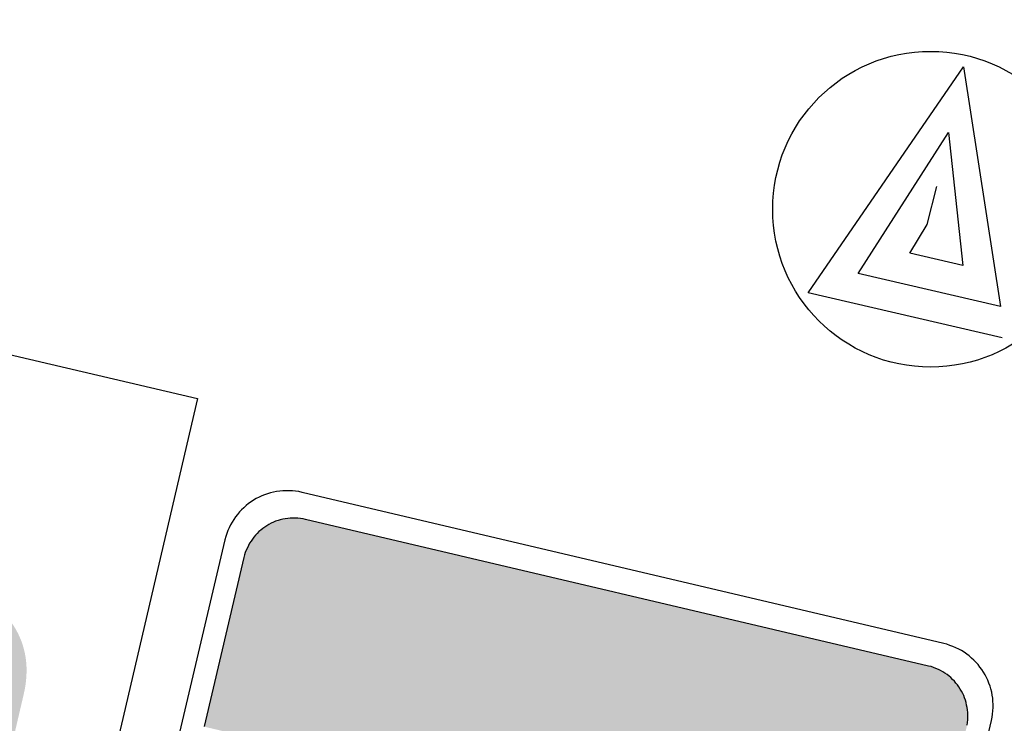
# Model space of a CAD drawing. Header units: metres. Extents: x 116958 to 118326, y 475500 to 477904.
# Tile 83 of 256: x 117495.486 to 117496.734, y 476343.208 to 476344.099. Entities that reach past the tile are written whole.
import ezdxf

# ---------------------------------------------------------------- set-up
doc = ezdxf.new("R2010")
doc.units = ezdxf.units.M
doc.header["$LTSCALE"] = 0.2
doc.layers.get('0').update_dxf_attribs({"color": 6})
for name, color, linetype in [('N-WE-IE-MEUBILAIR_WEGMEUBILAIR_VERKEERSBORD-G', 7, 'Continuous'), ('N-WE-IE-MEUBILAIR_WEGMEUBILAIR_VERKEERSBORD-PAAL', 2, 'Continuous'), ('to-xx-bibcontour', 7, 'Continuous'), ('to-xx-bibkleur', 7, 'Continuous')]:
    doc.layers.add(name, color=color, linetype=linetype)
doc.styles.get("Standard").update_dxf_attribs({"font": 'isocp.shx'})

# ---------------------------------------------------------------- blocks, each defined once
blk = doc.blocks.new('Vb')
blk.add_lwpolyline([(125, -138), (-127, -138), (0, 185), (114, -100), (-71, -100), (0, 100), (56, -60), (-13, -60), (0, -20), (1, 30)])
blk.add_circle((0, 0), 200)
blk = doc.blocks.new('L03')
at = {"layer": 'to-xx-bibkleur'}
blk.add_hatch(color=50, dxfattribs=at).paths.add_polyline_path([(0.23503, 0.04531), (0.23515, 0.04696), (0.23515, 0.04861), (0.23515, 0.15865), (-0.23503, 0.15865), (-0.23503, 0.04861), (-0.23503, 0.04696), (-0.23492, 0.04531), (-0.23468, 0.04366), (-0.23433, 0.04213), (-0.23397, 0.04049), (-0.23362, 0.03896), (-0.23303, 0.03743), (-0.23256, 0.03601), (-0.23186, 0.0346), (-0.23115, 0.03319), (-0.23033, 0.03178), (-0.2295, 0.03048), (-0.22868, 0.02919), (-0.22774, 0.02801), (-0.22668, 0.02683), (-0.22562, 0.02566), (-0.22444, 0.0246), (-0.22326, 0.02354), (-0.22209, 0.0226), (-0.22079, 0.02166), (-0.2195, 0.02083), (-0.2182, 0.02001), (-0.21679, 0.0193), (-0.21538, 0.01871), (-0.21385, 0.01812), (-0.21232, 0.01754), (-0.21079, 0.01718), (-0.20926, 0.01683), (-0.20761, 0.01648), (-0.20596, 0.01624), (-0.20432, 0.01612), (-0.20267, 0.01612), (0.20267, 0.01612), (0.20432, 0.01612), (0.20596, 0.01624), (0.20761, 0.01648), (0.20926, 0.01683), (0.21079, 0.01718), (0.21232, 0.01754), (0.21385, 0.01812), (0.21538, 0.01871), (0.21679, 0.0193), (0.2182, 0.02001), (0.2195, 0.02083), (0.22091, 0.02166), (0.22209, 0.0226), (0.22338, 0.02354), (0.22456, 0.0246), (0.22562, 0.02566), (0.22668, 0.02683), (0.22774, 0.02801), (0.22868, 0.02919), (0.22962, 0.03048), (0.23044, 0.03178), (0.23127, 0.03319), (0.23197, 0.0346), (0.23256, 0.03601), (0.23315, 0.03743), (0.23374, 0.03896), (0.23409, 0.04049), (0.23444, 0.04213), (0.2348, 0.04366)])
at = {"layer": 'to-xx-bibcontour', "color": 7}
for points in [[(-0.24939, 0.5594), (-0.24939, 0.04049), (-0.24939, 0.03837), (-0.24916, 0.03637), (-0.24892, 0.03437), (-0.24857, 0.03237), (-0.2481, 0.03036), (-0.24751, 0.02848), (-0.24692, 0.0266), (-0.24621, 0.02472), (-0.24539, 0.02295), (-0.24445, 0.02118), (-0.24351, 0.01954), (-0.24245, 0.01789), (-0.24127, 0.01624), (-0.24009, 0.01471), (-0.2388, 0.0133), (-0.2375, 0.01189), (-0.23609, 0.01047), (-0.23456, 0.0093), (-0.23303, 0.008), (-0.2315, 0.00694), (-0.22985, 0.00588), (-0.22809, 0.00494), (-0.22632, 0.004), (-0.22456, 0.00318), (-0.22268, 0.00247), (-0.22079, 0.00177), (-0.21891, 0.00129), (-0.21691, 0.00082), (-0.21491, 0.00047), (-0.21291, 0.00024), (-0.21091, 0), (-0.20879, 0), (-0.20879, 0), (0.20879, 0), (0.21091, 0), (0.21291, 0.00024), (0.21491, 0.00047), (0.21691, 0.00082), (0.21891, 0.00129), (0.22079, 0.00177), (0.22268, 0.00247), (0.22456, 0.00318), (0.22632, 0.004), (0.22809, 0.00494), (0.22985, 0.00588), (0.2315, 0.00694), (0.23303, 0.008), (0.23456, 0.0093), (0.23609, 0.01047), (0.2375, 0.01189), (0.2388, 0.0133), (0.24009, 0.01471), (0.24127, 0.01624), (0.24245, 0.01789), (0.24351, 0.01954), (0.24445, 0.02118), (0.24539, 0.02295), (0.24621, 0.02472), (0.24692, 0.0266), (0.24751, 0.02848), (0.2481, 0.03036), (0.24857, 0.03237), (0.24892, 0.03437), (0.24916, 0.03637), (0.24939, 0.03837), (0.24939, 0.04049), (0.24939, 0.04049), (0.24939, 0.5594)], [(-0.20267, 0.01612), (0.20267, 0.01612), (0.20432, 0.01612), (0.20596, 0.01624), (0.20761, 0.01648), (0.20926, 0.01683), (0.21079, 0.01718), (0.21232, 0.01754), (0.21385, 0.01812), (0.21538, 0.01871), (0.21679, 0.0193), (0.2182, 0.02001), (0.2195, 0.02083), (0.22091, 0.02166), (0.22209, 0.0226), (0.22338, 0.02354), (0.22456, 0.0246), (0.22562, 0.02566), (0.22668, 0.02683), (0.22774, 0.02801), (0.22868, 0.02919), (0.22962, 0.03048), (0.23044, 0.03178), (0.23127, 0.03319), (0.23197, 0.0346), (0.23256, 0.03601), (0.23315, 0.03743), (0.23374, 0.03896), (0.23409, 0.04049), (0.23444, 0.04213), (0.2348, 0.04366), (0.23503, 0.04531), (0.23515, 0.04696), (0.23515, 0.04861), (0.23515, 0.04861), (0.23515, 0.15865)], [(-0.23503, 0.04696), (-0.23492, 0.04531), (-0.23468, 0.04366), (-0.23433, 0.04213), (-0.23397, 0.04049), (-0.23362, 0.03896), (-0.23303, 0.03743), (-0.23256, 0.03601), (-0.23186, 0.0346), (-0.23115, 0.03319), (-0.23033, 0.03178), (-0.2295, 0.03048), (-0.22868, 0.02919), (-0.22774, 0.02801), (-0.22668, 0.02683), (-0.22562, 0.02566), (-0.22444, 0.0246), (-0.22326, 0.02354), (-0.22209, 0.0226), (-0.22079, 0.02166), (-0.2195, 0.02083), (-0.2182, 0.02001), (-0.21679, 0.0193), (-0.21538, 0.01871), (-0.21385, 0.01812), (-0.21232, 0.01754), (-0.21079, 0.01718), (-0.20926, 0.01683), (-0.20761, 0.01648), (-0.20596, 0.01624), (-0.20432, 0.01612), (-0.20267, 0.01612), (-0.20267, 0.01612)]]:
    blk.add_lwpolyline(points, dxfattribs=at)
at = {"layer": 'to-xx-bibkleur', "color": 253}
for points in [[(-0.24939, 0.5594), (-0.24939, 0.04049), (-0.24939, 0.03837), (-0.24916, 0.03637), (-0.24892, 0.03437), (-0.24857, 0.03237), (-0.2481, 0.03036), (-0.24751, 0.02848), (-0.24692, 0.0266), (-0.24621, 0.02472), (-0.24539, 0.02295), (-0.24445, 0.02118), (-0.24351, 0.01954), (-0.24245, 0.01789), (-0.24127, 0.01624), (-0.24009, 0.01471), (-0.2388, 0.0133), (-0.2375, 0.01189), (-0.23609, 0.01047), (-0.23456, 0.0093), (-0.23303, 0.008), (-0.2315, 0.00694), (-0.22985, 0.00588), (-0.22809, 0.00494), (-0.22632, 0.004), (-0.22456, 0.00318), (-0.22268, 0.00247), (-0.22079, 0.00177), (-0.21891, 0.00129), (-0.21691, 0.00082), (-0.21491, 0.00047), (-0.21291, 0.00024), (-0.21091, 0), (-0.20879, 0), (-0.20879, 0), (0.20879, 0), (0.21091, 0), (0.21291, 0.00024), (0.21491, 0.00047), (0.21691, 0.00082), (0.21891, 0.00129), (0.22079, 0.00177), (0.22268, 0.00247), (0.22456, 0.00318), (0.22632, 0.004), (0.22809, 0.00494), (0.22985, 0.00588), (0.2315, 0.00694), (0.23303, 0.008), (0.23456, 0.0093), (0.23609, 0.01047), (0.2375, 0.01189), (0.2388, 0.0133), (0.24009, 0.01471), (0.24127, 0.01624), (0.24245, 0.01789), (0.24351, 0.01954), (0.24445, 0.02118), (0.24539, 0.02295), (0.24621, 0.02472), (0.24692, 0.0266), (0.24751, 0.02848), (0.2481, 0.03036), (0.24857, 0.03237), (0.24892, 0.03437), (0.24916, 0.03637), (0.24939, 0.03837), (0.24939, 0.04049), (0.24939, 0.04049), (0.24939, 0.5594)], [(-0.20267, 0.01612), (0.20267, 0.01612), (0.20432, 0.01612), (0.20596, 0.01624), (0.20761, 0.01648), (0.20926, 0.01683), (0.21079, 0.01718), (0.21232, 0.01754), (0.21385, 0.01812), (0.21538, 0.01871), (0.21679, 0.0193), (0.2182, 0.02001), (0.2195, 0.02083), (0.22091, 0.02166), (0.22209, 0.0226), (0.22338, 0.02354), (0.22456, 0.0246), (0.22562, 0.02566), (0.22668, 0.02683), (0.22774, 0.02801), (0.22868, 0.02919), (0.22962, 0.03048), (0.23044, 0.03178), (0.23127, 0.03319), (0.23197, 0.0346), (0.23256, 0.03601), (0.23315, 0.03743), (0.23374, 0.03896), (0.23409, 0.04049), (0.23444, 0.04213), (0.2348, 0.04366), (0.23503, 0.04531), (0.23515, 0.04696), (0.23515, 0.04861), (0.23515, 0.04861), (0.23515, 0.15865)], [(-0.23503, 0.04696), (-0.23492, 0.04531), (-0.23468, 0.04366), (-0.23433, 0.04213), (-0.23397, 0.04049), (-0.23362, 0.03896), (-0.23303, 0.03743), (-0.23256, 0.03601), (-0.23186, 0.0346), (-0.23115, 0.03319), (-0.23033, 0.03178), (-0.2295, 0.03048), (-0.22868, 0.02919), (-0.22774, 0.02801), (-0.22668, 0.02683), (-0.22562, 0.02566), (-0.22444, 0.0246), (-0.22326, 0.02354), (-0.22209, 0.0226), (-0.22079, 0.02166), (-0.2195, 0.02083), (-0.2182, 0.02001), (-0.21679, 0.0193), (-0.21538, 0.01871), (-0.21385, 0.01812), (-0.21232, 0.01754), (-0.21079, 0.01718), (-0.20926, 0.01683), (-0.20761, 0.01648), (-0.20596, 0.01624), (-0.20432, 0.01612), (-0.20267, 0.01612), (-0.20267, 0.01612)]]:
    blk.add_lwpolyline(points, dxfattribs=at)

msp = doc.modelspace()

# ---------------------------------------------------------------- linework, layer by layer
at = {"layer": 'N-WE-IE-MEUBILAIR_WEGMEUBILAIR_VERKEERSBORD-G'}
msp.add_lwpolyline([(117494.7341, 476342.5566), (117495.0205, 476343.7811), (117495.7118, 476343.6194), (117495.4255, 476342.3949)], close=True, dxfattribs=at)

# ---------------------------------------------------------------- block references
at = {"layer": 'N-WE-IE-MEUBILAIR_WEGMEUBILAIR_VERKEERSBORD-G', "xscale": 1.999999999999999, "yscale": 1.999999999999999, "zscale": 1.999999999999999, "rotation": 166.7493564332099}
msp.add_blockref('L03', (117496.2506, 476343.4049), dxfattribs=at)
at = {"layer": 'N-WE-IE-MEUBILAIR_WEGMEUBILAIR_VERKEERSBORD-PAAL', "xscale": 0.001, "yscale": 0.001, "zscale": 0.001, "rotation": 346.9218620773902}
msp.add_blockref('Vb', (117496.6404, 476343.8592), dxfattribs=at)

# ---------------------------------------------------------------- texts
at = {"layer": 'N-WE-IE-MEUBILAIR_WEGMEUBILAIR_VERKEERSBORD-G'}
msp.add_text('L03', height=0.5, rotation=76.8394, dxfattribs=at).set_placement((117495.3141, 476342.4785))

doc.saveas('drawing.dxf')
